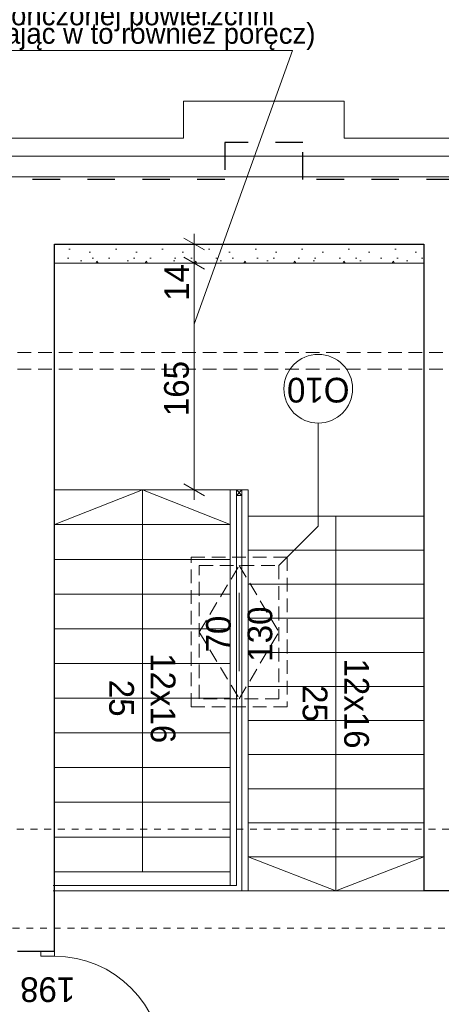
# Model space of a CAD drawing. Extents: x -145259 to -66341, y -2316 to 227384.
# Tile 89 of 141: x -121133 to -118060, y 175469 to 182637. Entities that reach past the tile are written whole.
import ezdxf

# ---------------------------------------------------------------- set-up
doc = ezdxf.new("R2010")
doc.units = 0
doc.header["$MEASUREMENT"] = 0
for name, pattern in [('Hidden Line', [100, 50, -50]), ('Krawędzie ukryte', [150, 100, -50]), ('Przerywana', [400, 200, -200])]:
    doc.linetypes.add(name, pattern=pattern)
doc.layers.add('Arch ocieplenie', color=7, linetype='Continuous')
doc.layers.add('Arch wymiary', color=7, linetype='Continuous')
for name, color, linetype, lineweight in [('Arch ocieplenie_Nr_Pióra__21', 7, 'Continuous', 13), ('Arch opisy okien_Nr_Pióra__21', 7, 'Continuous', 13), ('Arch opisy_Nr_Pióra__20', 1, 'Continuous', 20), ('Arch wymiary_Nr_Pióra__20', 1, 'Continuous', 20), ('Arch wymiary_Nr_Pióra__21', 7, 'Continuous', 13), ('Arch wymiary_Nr_Pióra__5', 7, 'Continuous', 13), ('INWENT BALUSTRADY_Nr_Pióra__21', 7, 'Continuous', 13), ('INWENT DACH_Nr_Pióra__21', 7, 'Continuous', 13), ('INWENT ODWODNIENIE_Nr_Pióra__5', 7, 'Continuous', 13), ('INWENT OPISY_Nr_Pióra__21', 7, 'Continuous', 13), ('INWENT. DRZWI_Nr_Pióra__21', 7, 'Continuous', 13), ('INWENT. OKNA_Nr_Pióra__21', 7, 'Continuous', 13), ('INWENT.ŚCIANY_Nr_Pióra__1', 7, 'Continuous', 25), ('Istniejące schody_Nr_Pióra__21', 7, 'Continuous', 13)]:
    doc.layers.add(name, color=color, linetype=linetype, lineweight=lineweight)
doc.layers.add('Inwentaryzacja Konst._Nr_Pióra__3', color=7, linetype='Continuous', lineweight=20, true_color=0xff6600)
doc.styles.add('GENERATED_STYLE_1', font='txt')
doc.styles.add('GENERATED_STYLE_2', font='txt')
doc.styles.add('GENERATED_STYLE_7', font='txt')
doc.styles.add('GENERATED_STYLE_8', font='txt')
doc.dimstyles.new('GENERATED_STYLE__1', dxfattribs={"dimtxt": 179.999995, "dimasz": 114, "dimexe": 0.18, "dimexo": 0, "dimgap": 0.09, "dimtad": 1, "dimdec": 0, "dimlfac": 0.1, "dimzin": 0, "dimdsep": 46, "dimtxsty": 'GENERATED_STYLE_1', "dimblk": 'ARROWHEAD_2', "dimblk1": 'ARROWHEAD_2', "dimblk2": 'ARROWHEAD_2', "dimcen": 0.09, "dimclrd": 7, "dimclre": 7, "dimclrt": 7, "dimazin": 0, "dimtfac": 1, "dimtdec": 4, "dimtmove": 0, "dimatfit": 3, "dimfxl": 0, "dimtolj": 1, "dimtzin": 0, "dimarcsym": 0})

# ---------------------------------------------------------------- blocks, each defined once
blk = doc.blocks.new('Ściana_781', base_point=(-120878.7, 181003.6))
at = {"layer": 'Arch ocieplenie_Nr_Pióra__21', "linetype": 'Continuous'}
h = blk.add_hatch(dxfattribs=at)
h.set_pattern_fill('Structural_Concrete', color=256, style=0, pattern_type=2)
h.set_pattern_definition([(0, (0, 0), (0, 623.5383), [60, -300]), (0, (180, 311.8), (0, 623.5383), [60, -300]), (60, (0, 0), (-540, 311.7692), [60, -300]), (60, (360, 0), (-540, 311.7692), [60, -300]), (120, (60, 0), (540, 311.7692), [60, -300]), (120, (420, 0), (540, 311.7692), [60, -300]), (0, (0, 60), (0, 120.000005), [0, -120.000005, 0, -180.00001]), (45, (60, 60), (-84.85282, 84.85282), [0, -90.000004, 0, -150.000006])])
h.paths.add_polyline_path([(-120878.7, 180863.6), (-118188.7, 180863.6), (-118188.7, 181003.6), (-120878.7, 181003.6)], flags=0)
for p, q in [((-118188.7, 181003.6), (-120878.7, 181003.6)), ((-120878.7, 181003.6), (-120878.7, 180863.6)), ((-118188.7, 180863.6), (-118188.7, 181003.6)), ((-120878.7, 180863.6), (-118188.7, 180863.6))]:
    blk.add_line(p, q, dxfattribs=at)
blk = doc.blocks.new('*D1600')
at = {"layer": 'Arch wymiary_Nr_Pióra__5', "linetype": 'Continuous'}
for p, q in [((-119749.7, 180863.6), (-119974.7, 180863.6)), ((-119937.2, 180906.9), (-119787.2, 180820.3)), ((-119862.2, 179213.6), (-119862.2, 180863.6)), ((-119749.7, 179213.6), (-119974.7, 179213.6)), ((-119937.2, 179256.9), (-119787.2, 179170.3)), ((-119862.2, 179140.3), (-119862.2, 179213.6))]:
    blk.add_line(p, q, dxfattribs=at)
at = {"layer": 'Arch wymiary_Nr_Pióra__21', "char_height": 180, "attachment_point": 7, "rotation": 90, "style": 'GENERATED_STYLE_1'}
for s, insert in [('{14}', (-119898.2, 180589.9)), ('{165}', (-119898.2, 179750.6))]:
    blk.add_mtext(s, dxfattribs=dict(at, insert=insert))
blk = doc.blocks.new('ARROWHEAD_2')
at = {"color": 0, "linetype": 'Continuous', "lineweight": 0}
for p, q in [((-0.378, -0.655), (0.378, 0.655)), ((0, 0), (-1, 0))]:
    blk.add_line(p, q, dxfattribs=at)
blk = doc.blocks.new('*D1601')
at = {"layer": 'Arch wymiary_Nr_Pióra__5', "linetype": 'Continuous'}
for p, q in [((-119862.2, 181003.6), (-119862.2, 181077)), ((-119749.7, 181003.6), (-119974.7, 181003.6)), ((-119787.2, 180960.3), (-119937.2, 181046.9)), ((-119862.2, 180863.6), (-119862.2, 181003.6)), ((-119749.7, 180863.6), (-119974.7, 180863.6)), ((-119937.2, 180906.9), (-119787.2, 180820.3))]:
    blk.add_line(p, q, dxfattribs=at)
at = {"layer": 'Arch wymiary_Nr_Pióra__21', "char_height": 180, "attachment_point": 7, "rotation": 90, "style": 'GENERATED_STYLE_1'}
for s, insert in [('{14}', (-119898.2, 180589.9)), ('{165}', (-119898.2, 179750.6))]:
    blk.add_mtext(s, dxfattribs=dict(at, insert=insert))

msp = doc.modelspace()

# ---------------------------------------------------------------- linework, layer by layer
at = {"layer": 'Arch opisy okien_Nr_Pióra__21', "linetype": 'Continuous'}
for p in [(-118957.1, 179700.2), (-119243.7, 178663.6)]:
    msp.add_line(p, (-118957.1, 178950.3), dxfattribs=at)
msp.add_circle((-118957.1, 179950.2), 250, dxfattribs=at)
at = {"layer": 'Arch opisy_Nr_Pióra__20', "linetype": 'Continuous'}
for p, q in [((-121741.8, 182412.2), (-119145.5, 182412.2)), ((-119145.5, 182412.2), (-119862.2, 180421.1))]:
    msp.add_line(p, q, dxfattribs=at)
at = {"layer": 'INWENT BALUSTRADY_Nr_Pióra__21', "linetype": 'Continuous'}
for p, q in [((-119553.7, 179173.6), (-119553.7, 179213.6)), ((-119553.7, 179213.6), (-119513.7, 179213.6)), ((-119513.7, 179173.6), (-119553.7, 179213.6)), ((-119513.7, 179213.6), (-119553.7, 179173.6)), ((-119553.7, 179213.6), (-119553.7, 176333.6)), ((-119513.7, 179213.6), (-119513.7, 179173.6)), ((-119513.7, 179213.6), (-119513.7, 176333.6)), ((-119513.7, 179173.6), (-119553.7, 179173.6)), ((-120888.7, 176333.6), (-119553.7, 176333.6)), ((-119468.7, 176293.6), (-120888.7, 176293.6)), ((-119513.7, 176333.6), (-119513.7, 176293.6))]:
    msp.add_line(p, q, dxfattribs=at)
at = {"layer": 'INWENT DACH_Nr_Pióra__21', "linetype": 'Hidden Line'}
for p, q in [((-117503.7, 176743.6), (-121543.7, 176743.6)), ((-123484.3, 176023.6), (-88108.7, 176023.6))]:
    msp.add_line(p, q, dxfattribs=at)
at = {"layer": 'INWENT ODWODNIENIE_Nr_Pióra__5', "linetype": 'Continuous'}
for p, q in [((-127278.7, 181643.6), (-115188.7, 181643.6)), ((-127128.7, 181493.6), (-115188.7, 181493.6))]:
    msp.add_line(p, q, dxfattribs=at)
at = {"layer": 'INWENT OPISY_Nr_Pióra__21', "linetype": 'Continuous'}
msp.add_line((-119533.7, 177893.6), (-119533.7, 178463.6), dxfattribs=at)
at = {"layer": 'INWENT. DRZWI_Nr_Pióra__21', "linetype": 'Continuous'}
for p, q in [((-120978.7, 175818.6), (-120978.7, 175853.6)), ((-120878.7, 175818.6), (-120878.7, 175853.6)), ((-120878.7, 175818.6), (-120978.7, 175818.6))]:
    msp.add_line(p, q, dxfattribs=at)
msp.add_arc((-120878.7, 175028.6), 790, 0, 90, dxfattribs=at)
at = {"layer": 'INWENT. OKNA_Nr_Pióra__21', "linetype": 'Continuous'}
for p, q in [((-118768.7, 182043.6), (-119938.7, 182043.6)), ((-119938.7, 182043.6), (-119938.7, 181773.6)), ((-118768.7, 181773.6), (-118768.7, 182043.6)), ((-119938.7, 181773.6), (-126473.7, 181773.6)), ((-115468.7, 181773.6), (-118768.7, 181773.6))]:
    msp.add_line(p, q, dxfattribs=at)
at = {"layer": 'INWENT. OKNA_Nr_Pióra__21', "linetype": 'Krawędzie ukryte'}
for p, q in [((-119883.7, 177633.6), (-119883.7, 178723.6)), ((-119883.7, 178723.6), (-119183.7, 178723.6)), ((-119183.7, 178723.6), (-119183.7, 177633.6)), ((-119823.7, 177693.6), (-119823.7, 178663.6)), ((-119823.7, 178663.6), (-119243.7, 178663.6)), ((-119823.7, 178178.6), (-119533.7, 178663.6)), ((-119533.7, 178663.6), (-119243.7, 178178.6)), ((-119243.7, 178663.6), (-119243.7, 177693.6)), ((-119823.7, 178178.6), (-119533.7, 177693.6)), ((-119533.7, 177693.6), (-119243.7, 178178.6)), ((-119183.7, 177633.6), (-119883.7, 177633.6)), ((-119243.7, 177693.6), (-119823.7, 177693.6))]:
    msp.add_line(p, q, dxfattribs=at)
at = {"layer": 'INWENT.ŚCIANY_Nr_Pióra__1', "linetype": 'Przerywana'}
for p, q in [((-119068.7, 181743.6), (-119638.7, 181743.6)), ((-119638.7, 181743.6), (-119638.7, 181473.6)), ((-119068.7, 181473.6), (-119068.7, 181743.6)), ((-119638.7, 181473.6), (-126773.7, 181473.6)), ((-115168.7, 181473.6), (-119068.7, 181473.6))]:
    msp.add_line(p, q, dxfattribs=at)
at = {"layer": 'INWENT.ŚCIANY_Nr_Pióra__1', "linetype": 'Continuous'}
for p, q in [((-120878.7, 181003.6), (-118188.7, 181003.6)), ((-120878.7, 175853.6), (-120878.7, 181003.6)), ((-118188.7, 181003.6), (-118188.7, 176293.6)), ((-116953.7, 176293.6), (-118188.7, 176293.6)), ((-120878.7, 175853.6), (-121148.7, 175853.6))]:
    msp.add_line(p, q, dxfattribs=at)
at = {"layer": 'Inwentaryzacja Konst._Nr_Pióra__3', "linetype": 'Krawędzie ukryte'}
for p, q in [((-121148.7, 180213.6), (-117978.7, 180213.6)), ((-121148.7, 180093.6), (-117978.7, 180093.6))]:
    msp.add_line(p, q, dxfattribs=at)
at = {"layer": 'Istniejące schody_Nr_Pióra__21', "linetype": 'Continuous'}
for p, q in [((-120878.7, 179213.6), (-119468.7, 179213.6)), ((-120238.7, 179213.6), (-120878.7, 178960.9)), ((-120238.7, 179213.6), (-119598.7, 178960.9)), ((-120238.7, 176433.6), (-120238.7, 179213.6)), ((-119598.7, 179213.6), (-119598.7, 176563.6)), ((-119468.7, 176293.6), (-119468.7, 179213.6)), ((-119468.7, 179023.6), (-118188.7, 179023.6)), ((-118828.7, 179023.6), (-118828.7, 176293.6)), ((-120878.7, 178960.9), (-119598.7, 178960.9)), ((-120878.7, 178708.1), (-119598.7, 178708.1)), ((-119468.7, 178775.4), (-118188.7, 178775.4)), ((-119468.7, 178527.2), (-118188.7, 178527.2)), ((-120878.7, 178455.4), (-119598.7, 178455.4)), ((-119468.7, 178279.1), (-118188.7, 178279.1)), ((-120878.7, 178202.7), (-119598.7, 178202.7)), ((-119468.7, 178030.9), (-118188.7, 178030.9)), ((-120878.7, 177950), (-119598.7, 177950)), ((-119468.7, 177782.7), (-118188.7, 177782.7)), ((-120878.7, 177697.2), (-119598.7, 177697.2)), ((-119468.7, 177534.5), (-118188.7, 177534.5)), ((-120878.7, 177444.5), (-119598.7, 177444.5)), ((-119468.7, 177286.3), (-118188.7, 177286.3)), ((-120878.7, 177191.8), (-119598.7, 177191.8)), ((-119468.7, 177038.1), (-118188.7, 177038.1)), ((-120878.7, 176939.1), (-119598.7, 176939.1)), ((-119468.7, 176790), (-118188.7, 176790)), ((-120878.7, 176686.3), (-119598.7, 176686.3)), ((-119598.7, 176563.6), (-119598.7, 176333.6)), ((-119468.7, 176541.8), (-118188.7, 176541.8)), ((-118828.7, 176293.6), (-119468.7, 176541.8)), ((-118828.7, 176293.6), (-118188.7, 176541.8)), ((-120878.7, 176433.6), (-119598.7, 176433.6)), ((-119468.7, 176293.6), (-118188.7, 176293.6))]:
    msp.add_line(p, q, dxfattribs=at)

# ---------------------------------------------------------------- block references
at = {"layer": 'Arch ocieplenie'}
msp.add_blockref('Ściana_781', (-120878.7, 181003.6), dxfattribs=at)

# ---------------------------------------------------------------- texts
at = {"layer": 'Arch opisy okien_Nr_Pióra__21', "linetype": 'Continuous', "insert": (-118957.1, 179849.9), "char_height": 180, "attachment_point": 2, "rotation": 180, "style": 'GENERATED_STYLE_8'}
msp.add_mtext('{O10}', dxfattribs=at)
at = {"layer": 'Arch wymiary_Nr_Pióra__20', "linetype": 'Continuous', "insert": (-121741.8, 182416.2), "char_height": 150, "width": 3044.354, "attachment_point": 7, "line_spacing_factor": 0.537969, "style": 'GENERATED_STYLE_2'}
msp.add_mtext('{UWAGA: \\Pzachować szerokość spocznika \\Pmin. 150 cm\\Pw wykończonej powierzchni\\P(wliczając w to również poręcz) }', dxfattribs=at)
at = {"layer": 'INWENT OPISY_Nr_Pióra__21', "linetype": 'Continuous', "char_height": 180, "width": 1346.334, "attachment_point": 2, "style": 'GENERATED_STYLE_7'}
for s, insert, rotation, line_spacing_factor in [('{70\\P130}', (-119774.6, 178163.6), 90, 1.007146), ('{12x16\\P25}', (-119997.5, 177697.2), 270, 1.008452), ('{12x16\\P25}', (-118587.5, 177658.6), 270, 1.008452), ('{79\\P198}', (-120928.7, 175182.8), 180, 1.007581)]:
    msp.add_mtext(s, dxfattribs=dict(at, insert=insert, rotation=rotation, line_spacing_factor=line_spacing_factor))

# ---------------------------------------------------------------- dimensions: what is measured, and where the dimension line sits
at = {"layer": 'Arch wymiary', "linetype": 'Continuous'}
for p1, p2, picture, middle in [((-119533.7, 180863.6), (-119533.7, 181003.6), '*D1601', (-119988.2, 180726.4)), ((-120070.2, 179213.6), (-119533.7, 180863.6), '*D1600', (-119988.2, 179955.5))]:
    dim = msp.add_linear_dim(base=(-119862.2, 179213.6), p1=p1, p2=p2, angle=90, dimstyle='GENERATED_STYLE__1', dxfattribs=at)
    dim.commit()
    dim.dimension.update_dxf_attribs({"geometry": picture, "text_midpoint": middle})

doc.saveas('drawing.dxf')
